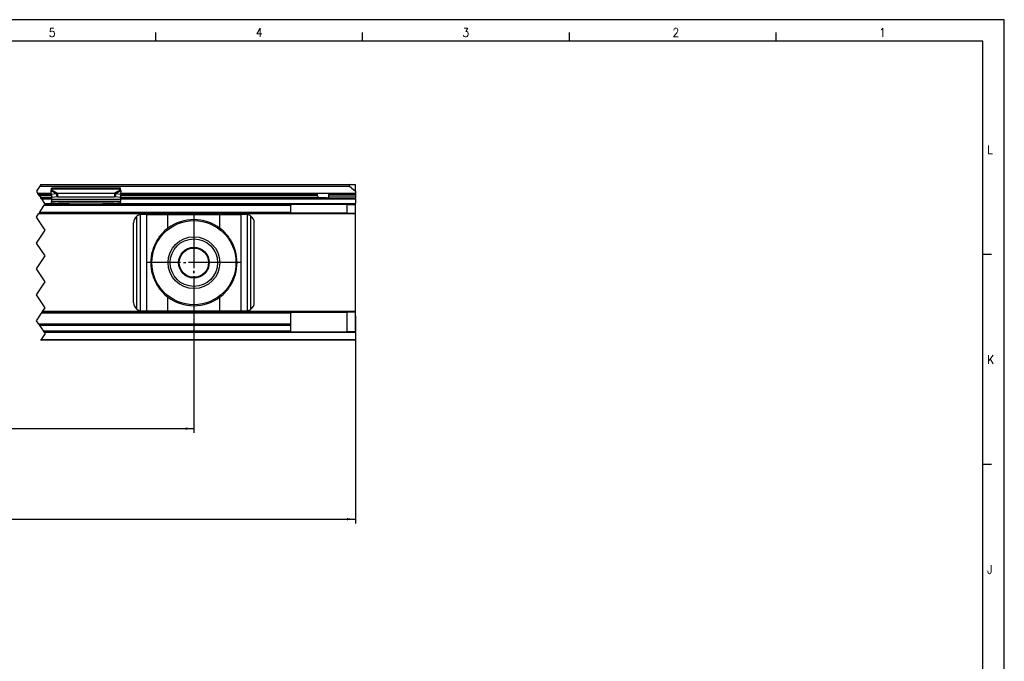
# Model space of a CAD drawing. Header units: millimetres. Extents: x -746 to 1006, y -92 to 517.
# Tile 43 of 59: x -134 to 94, y 353 to 502. Entities that reach past the tile are written whole.
import ezdxf

# ---------------------------------------------------------------- set-up
doc = ezdxf.new("R2010")
doc.units = ezdxf.units.MM
doc.linetypes.add('DOT_CENTER', pattern=[14, 12, -1, 0, -1])
doc.layers.add('1', color=7, linetype='Continuous')
doc.styles.add('CONVERTER_12', font='txt.shx', dxfattribs={"width": 0.9})
doc.dimstyles.new('ME10_DIM_26', dxfattribs={"dimtxt": 2, "dimasz": 2, "dimexe": 1, "dimexo": 1, "dimgap": 1, "dimtad": 1, "dimdsep": 46, "dimtxsty": 'CONVERTER_12', "dimsah": 1, "dimcen": 0.09, "dimclrd": 2, "dimclre": 2, "dimclrt": 2, "dimadec": 0, "dimazin": 0, "dimtol": 1, "dimtp": 0.25, "dimtm": 0.25, "dimtfac": 0.75, "dimtdec": 0, "dimtix": 1, "dimtmove": 0, "dimatfit": 3, "dimfxl": 1, "dimtolj": 1, "dimtzin": 0, "dimarcsym": 0})
doc.dimstyles.new('ME10_DIM_29', dxfattribs={"dimtxt": 2, "dimasz": 2, "dimexe": 1, "dimexo": 1, "dimgap": 1, "dimtad": 1, "dimdsep": 46, "dimtxsty": 'CONVERTER_12', "dimsah": 1, "dimcen": 0.09, "dimclrd": 2, "dimclre": 2, "dimclrt": 2, "dimadec": 0, "dimazin": 0, "dimtol": 1, "dimtp": 0.4, "dimtm": 0.4, "dimtfac": 0.75, "dimtdec": 0, "dimtix": 1, "dimtmove": 0, "dimatfit": 3, "dimfxl": 1, "dimtolj": 1, "dimtzin": 0, "dimarcsym": 0})

# ---------------------------------------------------------------- blocks, each defined once
blk = doc.blocks.new('SOPORTE_SV2-T__16', base_point=(-532.95, 427.45))
at = {"color": 2, "linetype": 'DOT_CENTER'}
for p, q in [((-128.93, 463.55), (-129.16, 463.2)), ((-129.16, 463.2), (-129.96, 462)), ((-129.96, 462), (-129.63, 461.5)), ((-129.63, 461.5), (-129.59, 461.45)), ((-129.46, 461.25), (-129.59, 461.45)), ((-129.26, 460.95), (-129.46, 461.25)), ((-129.26, 460.95), (-128.93, 460.45)), ((-128.79, 460.25), (-128.93, 460.45)), ((-128.79, 460.25), (-128.06, 459.15)), ((-127.99, 458.95), (-128.13, 458.75)), ((-127.96, 459), (-128.06, 459.15)), ((-127.99, 458.95), (-127.96, 459)), ((-129.96, 456), (-129.46, 456.75)), ((-129.46, 456.75), (-129.33, 456.95)), ((-129.19, 457.15), (-129.33, 456.95)), ((-129.19, 457.15), (-128.13, 458.75)), ((-127.96, 453), (-129.96, 456)), ((-129.96, 450), (-127.96, 453)), ((-127.96, 447), (-129.96, 450)), ((-129.96, 444), (-127.96, 447)), ((-127.96, 441), (-129.96, 444)), ((-129.96, 438), (-127.96, 441)), ((-127.96, 435), (-129.96, 438)), ((-129.96, 432), (-128.79, 433.75)), ((-128.66, 433.95), (-128.79, 433.75)), ((-128.66, 433.95), (-128.53, 434.15)), ((-128.53, 434.15), (-127.96, 435)), ((-129.41, 431.17), (-129.96, 432)), ((-129.41, 431.17), (-129.22, 430.89)), ((-129.22, 430.89), (-129, 430.56)), ((-129, 430.56), (-128.87, 430.36)), ((-128.87, 430.36), (-128.34, 429.57)), ((-128.34, 429.57), (-128.26, 429.45)), ((-128.13, 429.25), (-128.26, 429.45)), ((-128.13, 429.25), (-127.96, 429)), ((-128.86, 427.65), (-128.99, 427.45)), ((-127.96, 429), (-128.86, 427.65))]:
    blk.add_line(p, q, dxfattribs=at)
at = {"color": 7, "linetype": 'Continuous'}
for p, q in [((-128.93, 463.55), (-57.25, 463.55)), ((-57.25, 463.55), (-55.95, 463.55)), ((-55.95, 462), (-55.95, 463.55)), ((-126.54, 461.45), (-129.59, 461.45)), ((-126.54, 461.33), (-126.56, 462.13)), ((-126.54, 461.33), (-125.37, 461.51)), ((-126.54, 461.33), (-126.36, 460.6)), ((-126.45, 462.51), (-126.45, 462.72)), ((-110.45, 462.72), (-126.45, 462.72)), ((-126.45, 462.33), (-126.45, 462.51)), ((-125.37, 461.51), (-125.26, 461.07)), ((-125.26, 461.07), (-125.18, 460.78)), ((-125.04, 461.6), (-125.04, 461.09)), ((-125.04, 461.6), (-111.86, 461.6)), ((-125.04, 461.09), (-125.04, 460.75)), ((-111.86, 461.6), (-111.86, 461.09)), ((-111.86, 461.09), (-111.86, 460.75)), ((-111.64, 461.07), (-111.72, 460.78)), ((-111.53, 461.51), (-111.64, 461.07)), ((-111.53, 461.51), (-110.36, 461.33)), ((-110.36, 461.33), (-110.54, 460.6)), ((-110.45, 462.51), (-110.45, 462.72)), ((-110.45, 462.33), (-110.45, 462.51)), ((-110.36, 461.33), (-110.34, 462.13)), ((-64.89, 461.45), (-110.36, 461.45)), ((-62.01, 461.45), (-64.89, 461.45)), ((-64.76, 460.95), (-64.76, 461.25)), ((-62.14, 460.95), (-62.14, 461.25)), ((-55.95, 461.45), (-62.01, 461.45)), ((-57.38, 463.2), (-55.95, 462)), ((-55.95, 462), (-55.95, 461.5)), ((-55.95, 461.45), (-55.95, 461.5)), ((-55.95, 461.45), (-55.95, 461.25)), ((-55.95, 461.25), (-55.95, 460.95)), ((-126.45, 460.45), (-128.93, 460.45)), ((-127.99, 458.95), (-126.45, 458.95)), ((-126.45, 460.98), (-126.45, 460.11)), ((-126.45, 460.11), (-126.45, 459.62)), ((-126.45, 459.34), (-126.45, 459.62)), ((-110.45, 459.62), (-126.45, 459.62)), ((-126.45, 459.34), (-126.45, 459.16)), ((-126.45, 459.16), (-126.45, 458.95)), ((-126.45, 458.95), (-123.69, 458.95)), ((-126.36, 460.6), (-125.18, 460.78)), ((-125.04, 460.75), (-111.86, 460.75)), ((-124.96, 459.23), (-121.45, 458.96)), ((-124.96, 459.23), (-124.96, 459.12)), ((-123.69, 458.95), (-124.96, 459.05)), ((-123.69, 458.95), (-121.45, 458.95)), ((-121.45, 458.96), (-121.45, 458.95)), ((-121.45, 458.96), (-115.45, 458.96)), ((-121.45, 458.95), (-115.45, 458.95)), ((-115.45, 458.96), (-111.94, 459.23)), ((-115.45, 458.96), (-115.45, 458.95)), ((-115.45, 458.95), (-113.21, 458.95)), ((-111.94, 459.05), (-113.21, 458.95)), ((-113.21, 458.95), (-110.45, 458.95)), ((-111.94, 459.12), (-111.94, 459.23)), ((-111.72, 460.78), (-110.54, 460.6)), ((-110.45, 460.98), (-110.45, 460.11)), ((-64.14, 460.45), (-110.45, 460.45)), ((-110.45, 460.11), (-110.45, 459.62)), ((-110.45, 459.34), (-110.45, 459.62)), ((-110.45, 459.34), (-110.45, 459.16)), ((-110.45, 459.16), (-110.45, 458.95)), ((-110.45, 458.95), (-70.95, 458.95)), ((-70.95, 458.95), (-70.95, 458.75)), ((-57.95, 458.95), (-70.95, 458.95)), ((-62.76, 460.45), (-64.14, 460.45)), ((-62.76, 460.45), (-55.95, 460.45)), ((-57.95, 458.95), (-55.95, 458.95)), ((-57.95, 456.95), (-57.95, 458.95)), ((-55.95, 460.95), (-55.95, 460.45)), ((-55.95, 460.25), (-55.95, 460.45)), ((-55.95, 460.25), (-55.95, 459.15)), ((-55.95, 458.95), (-55.95, 459.15)), ((-55.95, 456.95), (-55.95, 458.95)), ((-129.33, 456.95), (-70.95, 456.95)), ((-104.38, 456.65), (-105.45, 456.65)), ((-104.38, 456.65), (-99.46, 456.65)), ((-99.46, 456.65), (-87.44, 456.65)), ((-87.44, 456.65), (-82.52, 456.65)), ((-81.45, 456.65), (-82.52, 456.65)), ((-70.95, 457.15), (-70.95, 458.75)), ((-70.95, 456.95), (-70.95, 457.15)), ((-57.95, 456.95), (-70.95, 456.95)), ((-57.95, 456.95), (-55.95, 456.95)), ((-55.95, 456.75), (-55.95, 456.95)), ((-55.95, 434.15), (-55.95, 456.75)), ((-107.45, 436.25), (-107.45, 454.65)), ((-79.45, 436.25), (-79.45, 454.65)), ((-70.95, 433.95), (-128.66, 433.95)), ((-105.45, 434.25), (-104.38, 434.25)), ((-104.38, 434.25), (-99.46, 434.25)), ((-99.46, 434.25), (-87.44, 434.25)), ((-87.44, 434.25), (-82.52, 434.25)), ((-82.52, 434.25), (-81.45, 434.25)), ((-70.95, 433.95), (-70.95, 433.75)), ((-70.95, 433.95), (-57.95, 433.95)), ((-70.95, 431.17), (-70.95, 433.75)), ((-57.95, 429.45), (-57.95, 433.95)), ((-55.95, 433.95), (-57.95, 433.95)), ((-55.95, 433.95), (-55.95, 434.15)), ((-55.95, 429.45), (-55.95, 433.95)), ((-70.95, 431.17), (-129.41, 431.17)), ((-70.95, 429.45), (-128.26, 429.45)), ((-70.95, 430.89), (-70.95, 431.17)), ((-70.95, 429.57), (-70.95, 430.89)), ((-70.95, 429.45), (-70.95, 429.57)), ((-70.95, 429.45), (-57.95, 429.45)), ((-55.95, 429.45), (-57.95, 429.45)), ((-55.95, 429.45), (-55.95, 429.25)), ((-55.95, 429.25), (-55.95, 427.65)), ((-55.95, 427.45), (-128.99, 427.45)), ((-55.95, 427.45), (-55.95, 427.65))]:
    blk.add_line(p, q, dxfattribs=at)
at = {"color": 3, "linetype": 'Continuous'}
for p, q in [((-126.54, 461.5), (-129.63, 461.5)), ((-129.46, 461.25), (-126.52, 461.25)), ((-129.16, 463.2), (-57.38, 463.2)), ((-126.56, 462.13), (-125.37, 461.51)), ((-110.45, 462.51), (-126.45, 462.51)), ((-126.45, 462.33), (-125.04, 461.6)), ((-110.45, 462.33), (-111.86, 461.6)), ((-110.34, 462.13), (-111.53, 461.51)), ((-110.38, 461.25), (-64.76, 461.25)), ((-55.95, 461.5), (-110.36, 461.5)), ((-55.95, 461.25), (-62.14, 461.25)), ((-126.45, 460.95), (-129.26, 460.95)), ((-128.79, 460.25), (-126.45, 460.25)), ((-128.06, 459.15), (-126.45, 459.15)), ((-110.45, 460.11), (-126.45, 460.11)), ((-111.94, 459.23), (-124.96, 459.23)), ((-124.96, 459.12), (-124.96, 459.05)), ((-111.94, 459.05), (-111.94, 459.12)), ((-64.76, 460.95), (-110.45, 460.95)), ((-110.45, 460.25), (-55.95, 460.25)), ((-110.45, 459.15), (-55.95, 459.15)), ((-62.14, 460.95), (-55.95, 460.95)), ((-55.95, 456.75), (-129.46, 456.75)), ((-129.19, 457.15), (-70.95, 457.15)), ((-128.13, 458.75), (-70.95, 458.75)), ((-105.85, 434.29), (-105.85, 456.61)), ((-104.38, 434.25), (-104.38, 456.65)), ((-99.46, 453.44), (-99.46, 456.65)), ((-87.44, 453.44), (-87.44, 456.65)), ((-82.52, 434.25), (-82.52, 456.65)), ((-81.05, 434.29), (-81.05, 456.61)), ((-106.65, 434.65), (-106.65, 456.25)), ((-80.25, 434.65), (-80.25, 456.25)), ((-99.46, 434.25), (-99.46, 437.46)), ((-87.44, 434.25), (-87.44, 437.46)), ((-70.95, 433.75), (-128.79, 433.75)), ((-55.95, 434.15), (-128.53, 434.15)), ((-70.95, 430.89), (-129.22, 430.89)), ((-70.95, 429.57), (-128.34, 429.57)), ((-55.95, 429.25), (-128.13, 429.25)), ((-128.86, 427.65), (-55.95, 427.65))]:
    blk.add_line(p, q, dxfattribs=at)
at = {"color": 7, "linetype": 'Continuous'}
for radius in [9.75, 6, 5.5, 3.55, 3.4]:
    blk.add_circle((-93.45, 445.45), radius, dxfattribs=at)
for centre, radius, start, end in [((-57.25, 463.35), 0.2, 90, 230), ((-105.45, 454.65), 2, 101.598, 126.8699), ((-105.45, 454.65), 2, 90, 101.598), ((-81.45, 454.65), 2, 78.402, 90), ((-81.45, 454.65), 2, 53.1301, 78.402), ((-105.45, 454.65), 2, 126.8699, 180), ((-93.45, 445.45), 10, 53.076, 126.924), ((-81.45, 454.65), 2, 360, 53.1301), ((-93.45, 445.45), 10, 126.924, 138.5708), ((-93.45, 445.45), 10, 41.4292, 53.076), ((-93.45, 445.45), 10, 148.2363, 211.7637), ((-93.45, 445.45), 10, 328.2362, 31.7638), ((-93.45, 445.45), 10, 221.4292, 233.076), ((-93.45, 445.45), 10, 306.924, 318.5708), ((-105.45, 436.25), 2, 180, 233.1301), ((-93.45, 445.45), 10, 233.076, 306.924), ((-81.45, 436.25), 2, 306.8699, 0), ((-105.45, 436.25), 2, 233.1301, 258.402), ((-105.45, 436.25), 2, 258.402, 270), ((-81.45, 436.25), 2, 270, 281.598), ((-81.45, 436.25), 2, 281.598, 306.8699)]:
    blk.add_arc(centre, radius, start, end, dxfattribs=at)
for points, knots in [([(-126.56, 462.13), (-126.55, 462.15), (-126.53, 462.19), (-126.51, 462.24), (-126.48, 462.29), (-126.46, 462.32), (-126.45, 462.33)], [0, 0, 0, 0, 0.0669463, 0.1234866, 0.1753749, 0.2333288, 0.2333288, 0.2333288, 0.2333288]), ([(-125.37, 461.51), (-125.34, 461.52), (-125.29, 461.54), (-125.2, 461.56), (-125.12, 461.59), (-125.06, 461.6), (-125.04, 461.6)], [0, 0, 0, 0, 0.0868093, 0.1730263, 0.2585915, 0.3435204, 0.3435204, 0.3435204, 0.3435204]), ([(-111.86, 461.6), (-111.84, 461.6), (-111.78, 461.59), (-111.7, 461.56), (-111.62, 461.54), (-111.56, 461.52), (-111.53, 461.51)], [0, 0, 0, 0, 0.080963, 0.170494, 0.2526181, 0.3435203, 0.3435203, 0.3435203, 0.3435203]), ([(-110.34, 462.13), (-110.35, 462.14), (-110.37, 462.18), (-110.39, 462.24), (-110.42, 462.29), (-110.44, 462.32), (-110.45, 462.33)], [0, 0, 0, 0, 0.0583422, 0.1234865, 0.1799189, 0.2333289, 0.2333289, 0.2333289, 0.2333289]), ([(-64.76, 461.25), (-64.76, 461.25), (-64.76, 461.25), (-64.76, 461.27), (-64.76, 461.29), (-64.77, 461.31), (-64.78, 461.33), (-64.78, 461.35), (-64.79, 461.37), (-64.8, 461.38), (-64.81, 461.4), (-64.82, 461.41), (-64.83, 461.42), (-64.84, 461.43), (-64.85, 461.44), (-64.87, 461.45), (-64.89, 461.45), (-64.89, 461.45)], [0, 0, 0, 0, 0.0032225, 0.006338, 0.0372102, 0.0632564, 0.083787, 0.1045257, 0.1216969, 0.1373151, 0.1560876, 0.1718018, 0.1868139, 0.1993731, 0.2139386, 0.2375448, 0.2593797, 0.2593797, 0.2593797, 0.2593797]), ([(-62.01, 461.45), (-62.01, 461.45), (-62.02, 461.45), (-62.03, 461.45), (-62.04, 461.44), (-62.05, 461.44), (-62.06, 461.43), (-62.07, 461.42), (-62.08, 461.41), (-62.09, 461.4), (-62.1, 461.38), (-62.11, 461.37), (-62.12, 461.35), (-62.13, 461.33), (-62.13, 461.3), (-62.14, 461.27), (-62.14, 461.25), (-62.14, 461.25), (-62.14, 461.25)], [0, 0, 0, 0, 0.0113724, 0.0215681, 0.0332818, 0.045553, 0.0601185, 0.0726776, 0.0893557, 0.1034035, 0.1187228, 0.1377944, 0.1584811, 0.1757042, 0.2137326, 0.2531155, 0.2563185, 0.2594535, 0.2594535, 0.2594535, 0.2594535]), ([(-126.45, 459.34), (-126.33, 459.33), (-126.08, 459.32), (-125.7, 459.29), (-125.33, 459.26), (-125.08, 459.24), (-124.96, 459.23)], [0, 0, 0, 0, 0.373743, 0.74735, 1.121197, 1.494893, 1.494893, 1.494893, 1.494893]), ([(-124.96, 459.05), (-125.08, 459.06), (-125.33, 459.08), (-125.7, 459.1), (-126.08, 459.13), (-126.33, 459.15), (-126.45, 459.16)], [0, 0, 0, 0, 0.373642, 0.747439, 1.120997, 1.494694, 1.494694, 1.494694, 1.494694]), ([(-125.18, 460.78), (-125.17, 460.78), (-125.15, 460.77), (-125.11, 460.76), (-125.07, 460.75), (-125.05, 460.75), (-125.04, 460.75)], [0, 0, 0, 0, 0.0372861, 0.0751943, 0.1129244, 0.1512902, 0.1512902, 0.1512902, 0.1512902]), ([(-111.94, 459.23), (-111.82, 459.24), (-111.57, 459.26), (-111.2, 459.29), (-110.82, 459.32), (-110.57, 459.33), (-110.45, 459.34)], [0, 0, 0, 0, 0.373696, 0.747543, 1.121146, 1.494893, 1.494893, 1.494893, 1.494893]), ([(-110.45, 459.16), (-110.57, 459.15), (-110.82, 459.13), (-111.2, 459.1), (-111.57, 459.08), (-111.82, 459.06), (-111.94, 459.05)], [0, 0, 0, 0, 0.373697, 0.747255, 1.121052, 1.494694, 1.494694, 1.494694, 1.494694]), ([(-111.86, 460.75), (-111.85, 460.75), (-111.83, 460.75), (-111.79, 460.76), (-111.75, 460.77), (-111.73, 460.78), (-111.72, 460.78)], [0, 0, 0, 0, 0.0383658, 0.0760959, 0.1140041, 0.1512902, 0.1512902, 0.1512902, 0.1512902]), ([(-64.76, 460.95), (-64.76, 460.93), (-64.76, 460.88), (-64.75, 460.81), (-64.73, 460.75), (-64.71, 460.69), (-64.68, 460.64), (-64.64, 460.6), (-64.61, 460.57), (-64.55, 460.53), (-64.47, 460.49), (-64.37, 460.46), (-64.25, 460.45), (-64.18, 460.45), (-64.14, 460.45)], [0, 0, 0, 0, 0.0693078, 0.1388324, 0.200009, 0.2685721, 0.3256792, 0.3745323, 0.4256887, 0.4743188, 0.5783752, 0.6875919, 0.7989534, 0.9186591, 0.9186591, 0.9186591, 0.9186591]), ([(-62.76, 460.45), (-62.72, 460.45), (-62.65, 460.45), (-62.53, 460.46), (-62.43, 460.49), (-62.35, 460.53), (-62.29, 460.57), (-62.26, 460.6), (-62.22, 460.64), (-62.19, 460.69), (-62.17, 460.75), (-62.15, 460.81), (-62.14, 460.88), (-62.14, 460.93), (-62.14, 460.95)], [0, 0, 0, 0, 0.1197057, 0.2310672, 0.3402839, 0.4443402, 0.4929703, 0.5441268, 0.5929799, 0.650087, 0.71865, 0.7798266, 0.8493512, 0.9186591, 0.9186591, 0.9186591, 0.9186591]), ([(-101.95, 450.71), (-101.87, 450.83), (-101.71, 451.06), (-101.46, 451.4), (-101.21, 451.74), (-101.03, 451.96), (-100.95, 452.07)], [0, 0, 0, 0, 0.425548, 0.842522, 1.267064, 1.685169, 1.685169, 1.685169, 1.685169]), ([(-85.95, 452.07), (-85.87, 451.96), (-85.69, 451.74), (-85.44, 451.4), (-85.19, 451.06), (-85.03, 450.83), (-84.95, 450.71)], [0, 0, 0, 0, 0.418104, 0.842646, 1.25962, 1.685167, 1.685167, 1.685167, 1.685167]), ([(-100.95, 438.83), (-101.03, 438.94), (-101.21, 439.16), (-101.46, 439.5), (-101.71, 439.84), (-101.87, 440.07), (-101.95, 440.19)], [0, 0, 0, 0, 0.418104, 0.842647, 1.259621, 1.685169, 1.685169, 1.685169, 1.685169]), ([(-84.95, 440.19), (-85.03, 440.07), (-85.19, 439.84), (-85.44, 439.5), (-85.69, 439.16), (-85.87, 438.94), (-85.95, 438.83)], [0, 0, 0, 0, 0.425548, 0.842521, 1.267063, 1.685167, 1.685167, 1.685167, 1.685167])]:
    blk.add_open_spline(points, degree=3, knots=knots, dxfattribs=at)
at = {"layer": '1', "color": 2, "linetype": 'DOT_CENTER'}
for p, q in [((-93.45, 456.45), (-93.45, 434.45)), ((-93.45, 456.2), (-93.45, 434.7)), ((-82.45, 445.45), (-104.45, 445.45)), ((-82.7, 445.45), (-104.2, 445.45))]:
    blk.add_line(p, q, dxfattribs=at)
blk = doc.blocks.new('*D91')
at = {"layer": '1', "color": 2, "linetype": 'Continuous'}
for p, q in [((-296.45, 436.95), (-296.45, 405.97)), ((-93.45, 433.7), (-93.45, 405.97)), ((-296.45, 406.97), (-93.45, 406.97))]:
    blk.add_line(p, q, dxfattribs=at)
at = {"layer": '1', "color": 2}
for points in [[(-294.45, 407.24), (-294.45, 406.71), (-296.45, 406.97)], [(-95.45, 406.71), (-95.45, 407.24), (-93.45, 406.97)]]:
    blk.add_solid(points, dxfattribs=at)
at = {"layer": '1', "color": 2, "insert": (-197.34, 408.17), "char_height": 2, "attachment_point": 7, "rotation": 0.0001, "line_spacing_factor": 0.60024, "style": 'CONVERTER_12'}
blk.add_mtext('\\C2;\\C2;\\C2;325\\C2;\\H1.5;{\\Fgdt;`}0,25\\C2;[CM/2+15]', dxfattribs=at)
blk = doc.blocks.new('*D94')
at = {"layer": '1', "color": 2, "linetype": 'Continuous'}
for p, q in [((-532.95, 433.15), (-532.95, 384.98)), ((-55.95, 433.15), (-55.95, 384.98)), ((-532.95, 385.98), (-55.95, 385.98))]:
    blk.add_line(p, q, dxfattribs=at)
at = {"layer": '1', "color": 2}
for points in [[(-530.95, 386.24), (-530.95, 385.72), (-532.95, 385.98)], [(-57.95, 385.72), (-57.95, 386.24), (-55.95, 385.98)]]:
    blk.add_solid(points, dxfattribs=at)
at = {"layer": '1', "color": 2, "insert": (-305.56, 387.18), "char_height": 2, "attachment_point": 7, "rotation": 0.0001, "line_spacing_factor": 0.60024, "style": 'CONVERTER_12'}
blk.add_mtext('\\C2;\\C2;\\C2;725\\C2;\\H1.5;{\\Fgdt;`}0,4\\C2;[CM+105]', dxfattribs=at)
blk = doc.blocks.new('_A1', base_point=(89.41, -87.22))
at = {"layer": '1', "color": 2, "linetype": 'Continuous'}
for p, q in [((94.41, 501.78), (-745.59, 501.78)), ((94.41, -92.22), (94.41, 501.78)), ((-102.35, 498.78), (-102.35, 496.78)), ((-54.41, 498.78), (-54.41, 496.78)), ((-6.47, 498.78), (-6.47, 496.78)), ((41.47, 498.78), (41.47, 496.78)), ((91.41, 447.32), (89.41, 447.32)), ((91.41, 398.65), (89.41, 398.65))]:
    blk.add_line(p, q, dxfattribs=at)
at = {"layer": '1', "color": 7, "linetype": 'Continuous'}
for p, q in [((89.41, 496.78), (-725.59, 496.78)), ((89.41, -87.22), (89.41, 496.78))]:
    blk.add_line(p, q, dxfattribs=at)
at = {"layer": '1', "color": 2, "char_height": 2, "attachment_point": 4, "line_spacing_factor": 1.20048, "style": 'CONVERTER_12'}
for s, insert in [('5', (-127.1, 498.81)), ('4', (-79.09, 498.81)), ('3', (-31.16, 498.81)), ('2', (17.5, 498.81)), ('1', (65.44, 498.81)), ('L', (90.41, 471.65)), ('K', (90.41, 422.98)), ('J', (90.41, 374.32))]:
    blk.add_mtext(s, dxfattribs=dict(at, insert=insert))
blk = doc.blocks.new('Front4', base_point=(-445.45, 445.5))
blk.add_blockref('SOPORTE_SV2-T__16', (-532.95, 427.45))
at = {"layer": '1'}
for base, p1, p2, text, dimstyle, override, picture, middle in [((-296.45, 406.974), (-93.45, 434.7), (-296.45, 437.95), '<>[CM/2+15]', 'ME10_DIM_26', {"dimpost": '<>[CM/2+15]'}, '*D91', (-184.854, 409.174)), ((-532.95, 385.979), (-55.95, 434.15), (-532.95, 434.15), '<>[CM+105]', 'ME10_DIM_29', {"dimpost": '<>[CM+105]'}, '*D94', (-294.45, 388.179))]:
    dim = blk.add_linear_dim(base=base, p1=p1, p2=p2, text=text, dimstyle=dimstyle, override=override, dxfattribs=at)
    dim.commit()
    dim.dimension.update_dxf_attribs({"geometry": picture, "text_midpoint": middle, "text_rotation": 0.00014})

msp = doc.modelspace()

# ---------------------------------------------------------------- block references
for name, p in [('_A1', (89.41, -87.22)), ('Front4', (-445.45, 445.5))]:
    msp.add_blockref(name, p)

doc.saveas('drawing.dxf')
